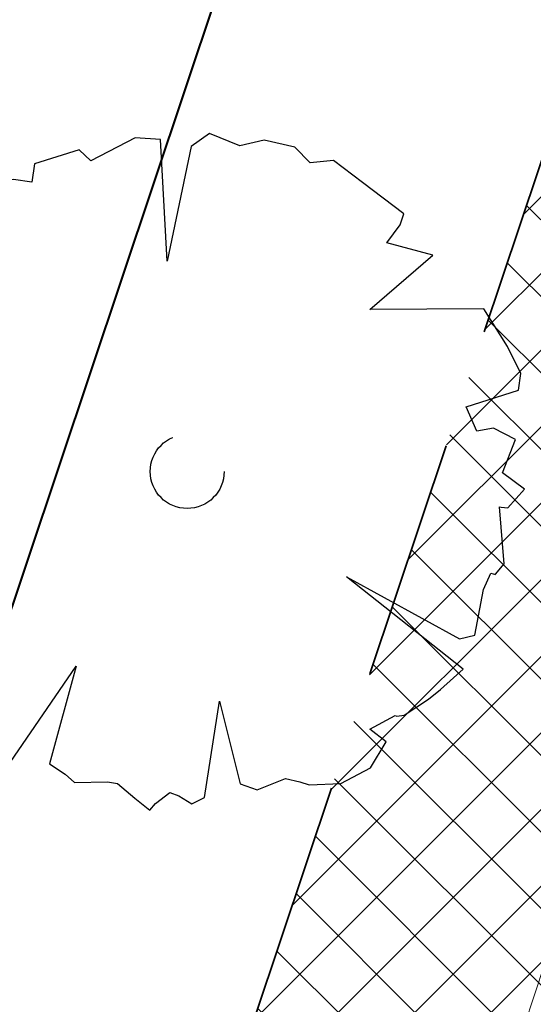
# Model space of a CAD drawing. Header units: metres. Extents: x 6599594 to 6600699, y 5687867 to 5691114.
# Tile 82 of 256: x 6599865.06 to 6599867.19, y 5688626.11 to 5688630.2. Entities that reach past the tile are written whole.
import ezdxf

# ---------------------------------------------------------------- set-up
doc = ezdxf.new("R2010")
doc.units = ezdxf.units.M
doc.header["$MEASUREMENT"] = 0
for name, pattern in [('1', [0]), ('3_EGBZ', [1.5, 1, -0.5]), ('BTO', [0]), ('BUG', [1.5, 1, -0.5])]:
    doc.linetypes.add(name, pattern=pattern)
for name, color, linetype, lineweight in [('_dren', 30, '3_EGBZ', 40), ('_kolor chodnik', 50, '1', 5), ('_kolor jezdnia', 4, '1', 0), ('_kolor zjazdy kostka', 7, '1', 5), ('_kolor ścieżka @ 1', 10, '1', 0), ('_nasadzenia', 72, 'BUG', 30), ('_obrzeze', 10, 'BUG', 35), ('_podział mój', 201, 'BTO', 40), ('OT_Komunikacja', 7, 'CONTINUOUS', 0)]:
    doc.layers.add(name, color=color, linetype=linetype, lineweight=lineweight)
doc.layers.add('RS-drzewa projektowane', color=7, linetype='CONTINUOUS')
pattern_1 = [(45, (0, 0), (-0.1414213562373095, 0.1414213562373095), []), (135, (0, 0), (-0.1414213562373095, -0.1414213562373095), [])]

# ---------------------------------------------------------------- blocks, each defined once
blk = doc.blocks.new('d2')
at = {"layer": '_nasadzenia'}
for p, q in [((-293019.6650315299, 28216.48516633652), (-293019.9423898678, 28216.34093857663)), ((-293019.5058528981, 28216.47423294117), (-293019.6650315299, 28216.48516633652)), ((-293019.2000540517, 28216.51097357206), (-293019.3144192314, 28216.43055231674)), ((-293019.0088658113, 28216.43478685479), (-293019.2000540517, 28216.51097357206)), ((-293019.4652712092, 28215.71171003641), (-293019.5058528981, 28216.47423294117)), ((-293019.3144192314, 28216.43055231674), (-293019.4652712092, 28215.71171003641)), ((-293018.855843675, 28216.46941021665), (-293019.0088658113, 28216.43478685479)), ((-293018.6644100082, 28216.42572959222), (-293018.855843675, 28216.46941021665)), ((-293018.5676449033, 28216.32748790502), (-293018.6644100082, 28216.42572959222)), ((-293020.0166255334, 28216.40975598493), (-293020.2968166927, 28216.3208126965)), ((-293019.9423898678, 28216.34093857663), (-293020.0166255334, 28216.40975598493)), ((-293020.2968166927, 28216.3208126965), (-293020.3139259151, 28216.20716193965)), ((-293018.4212701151, 28216.34265583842), (-293018.5676449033, 28216.32748790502)), ((-293018.2402983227, 28216.20477988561), (-293018.4212701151, 28216.34265583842)), ((-293020.4275548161, 28216.22425896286), (-293020.8178057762, 28216.19464650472)), ((-293020.8178057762, 28216.19464650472), (-293020.7468937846, 28216.1161013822)), ((-293020.3139259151, 28216.20716193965), (-293020.4275548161, 28216.22425896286)), ((-293017.9817671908, 28216.00781423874), (-293018.2402983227, 28216.20477988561)), ((-293020.7468937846, 28216.1161013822), (-293020.6306410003, 28215.83548282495)), ((-293018.0050329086, 28215.93972023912), (-293017.9817671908, 28216.00781423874)), ((-293020.9398000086, 28215.96474544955), (-293021.0288029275, 28215.79961544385)), ((-293020.6306410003, 28215.83548282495), (-293020.9398000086, 28215.96474544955)), ((-293018.0871430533, 28215.82655175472), (-293018.0050329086, 28215.93972023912)), ((-293021.0288029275, 28215.79961544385), (-293021.0134116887, 28215.68572355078)), ((-293017.7984534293, 28215.74964162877), (-293018.0871430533, 28215.82655175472)), ((-293018.1938077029, 28215.40966504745), (-293017.7984534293, 28215.74964162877)), ((-293021.0134116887, 28215.68572355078), (-293021.1669246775, 28215.58608800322)), ((-293021.1669246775, 28215.58608800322), (-293021.2618386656, 28215.49902084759)), ((-293021.2618386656, 28215.49902084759), (-293021.2464474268, 28215.38512895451)), ((-293021.2464474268, 28215.38512895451), (-293021.2697131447, 28215.3170349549)), ((-293017.4792267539, 28215.41244162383), (-293018.1938077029, 28215.40966504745)), ((-293017.3314917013, 28215.17728852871), (-293017.4792267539, 28215.41244162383)), ((-293021.2697131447, 28215.3170349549), (-293021.3484996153, 28215.21359418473)), ((-293021.3484996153, 28215.21359418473), (-293021.2814021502, 28215.06030916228)), ((-293017.2482667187, 28215.00762989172), (-293017.3314917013, 28215.17728852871)), ((-293021.2814021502, 28215.06030916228), (-293021.3571103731, 28214.93409001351)), ((-293017.262052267, 28214.90370684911), (-293017.2482667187, 28215.00762989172)), ((-293021.3571103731, 28214.93409001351), (-293021.3483664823, 28214.80074269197)), ((-293017.5911168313, 28214.7988722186), (-293017.262052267, 28214.90370684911)), ((-293021.3483664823, 28214.80074269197), (-293021.2672380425, 28214.78388680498)), ((-293021.2672380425, 28214.78388680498), (-293021.1113830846, 28214.76322569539)), ((-293021.1113830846, 28214.76322569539), (-293021.0798643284, 28214.63296018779)), ((-293017.5240193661, 28214.64558719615), (-293017.5911168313, 28214.7988722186)), ((-293021.3882505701, 28214.6840101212), (-293021.4281346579, 28214.56727755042)), ((-293021.3017019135, 28214.52407919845), (-293021.3882505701, 28214.6840101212)), ((-293021.0798643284, 28214.63296018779), (-293021.1031300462, 28214.56486618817)), ((-293017.4198706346, 28214.66431921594), (-293017.5240193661, 28214.64558719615)), ((-293017.2806340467, 28214.59501953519), (-293017.4198706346, 28214.66431921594)), ((-293021.4281346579, 28214.56727755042), (-293021.4971955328, 28214.46051383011)), ((-293021.1031300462, 28214.56486618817), (-293020.9515804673, 28214.40445299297)), ((-293017.3634804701, 28214.38433277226), (-293017.2806340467, 28214.59501953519)), ((-293021.1524943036, 28214.4839626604), (-293021.3017019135, 28214.52407919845)), ((-293021.4971955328, 28214.46051383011), (-293021.4787260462, 28214.32384355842)), ((-293021.0943861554, 28214.43151886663), (-293021.1524943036, 28214.4839626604)), ((-293021.0592982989, 28214.34348716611), (-293021.0943861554, 28214.43151886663)), ((-293020.9515804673, 28214.40445299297), (-293021.0592982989, 28214.34348716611)), ((-293017.2244893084, 28214.28252699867), (-293017.3634804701, 28214.38433277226)), ((-293021.4787260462, 28214.32384355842), (-293021.4543454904, 28214.10911043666)), ((-293017.3293743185, 28214.16627670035), (-293017.2244893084, 28214.28252699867)), ((-293017.3515251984, 28213.81535557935), (-293017.3813259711, 28214.17316373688)), ((-293017.3813259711, 28214.17316373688), (-293017.3716003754, 28214.16984078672)), ((-293017.3716003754, 28214.16984078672), (-293017.3293743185, 28214.16627670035)), ((-293021.4543454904, 28214.10911043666), (-293021.4292286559, 28213.99189559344)), ((-293021.4292286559, 28213.99189559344), (-293021.3319726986, 28213.95866609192)), ((-293021.3319726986, 28213.95866609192), (-293021.2477660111, 28213.91903182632)), ((-293021.2477660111, 28213.91903182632), (-293021.3068558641, 28213.8414512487)), ((-293021.3068558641, 28213.8414512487), (-293021.3628674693, 28213.74109229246)), ((-293017.4071456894, 28213.74987151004), (-293017.3515251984, 28213.81535557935)), ((-293021.3628674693, 28213.74109229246), (-293021.3211322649, 28213.67251602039)), ((-293020.6827278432, 28213.72211137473), (-293021.1705643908, 28213.3820784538)), ((-293021.1593662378, 28213.57379206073), (-293020.6827278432, 28213.72211137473)), ((-293018.340181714, 28213.73353405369), (-293017.6313377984, 28213.34606689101)), ((-293017.6100354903, 28213.15411214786), (-293018.340181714, 28213.73353405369)), ((-293017.4827541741, 28213.65378966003), (-293017.4364681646, 28213.75747156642)), ((-293017.4364681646, 28213.75747156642), (-293017.4072913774, 28213.74750271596)), ((-293021.3211322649, 28213.67251602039), (-293021.1593662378, 28213.57379206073)), ((-293017.5369146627, 28213.36812186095), (-293017.4827541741, 28213.65378966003)), ((-293021.1705643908, 28213.3820784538), (-293021.14520213, 28213.29736970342)), ((-293017.6313377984, 28213.34606689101), (-293017.5369146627, 28213.36812186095)), ((-293021.14520213, 28213.29736970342), (-293021.061486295, 28213.19272325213)), ((-293021.061486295, 28213.19272325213), (-293021.0199965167, 28213.09164088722)), ((-293020.4486406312, 28212.57052589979), (-293020.0360262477, 28213.17468230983)), ((-293020.0360262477, 28213.17468230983), (-293020.2016862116, 28212.5621920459)), ((-293017.7507446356, 28213.02837527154), (-293017.6100354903, 28213.15411214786)), ((-293021.0199965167, 28213.09164088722), (-293021.0105163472, 28213.05581184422)), ((-293021.0105163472, 28213.05581184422), (-293020.906613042, 28213.04203777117)), ((-293020.906613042, 28213.04203777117), (-293020.8098479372, 28212.94379608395)), ((-293017.8259620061, 28212.96716830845), (-293017.7507446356, 28213.02837527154)), ((-293017.9794749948, 28212.86753276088), (-293017.8259620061, 28212.96716830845)), ((-293020.8098479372, 28212.94379608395), (-293020.8269571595, 28212.83014532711)), ((-293019.2314686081, 28212.35019368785), (-293019.1358041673, 28212.95519975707)), ((-293019.1358041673, 28212.95519975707), (-293019.0065527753, 28212.43629629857)), ((-293018.1946652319, 28212.7781072), (-293018.0347503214, 28212.86469208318)), ((-293018.0347503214, 28212.86469208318), (-293018.0250247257, 28212.86136913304)), ((-293018.0250247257, 28212.86136913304), (-293017.9794749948, 28212.86753276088)), ((-293020.8269571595, 28212.83014532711), (-293020.7916238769, 28212.77461971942)), ((-293020.7916238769, 28212.77461971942), (-293020.6165631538, 28212.71480661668)), ((-293018.0912527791, 28212.69932094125), (-293018.1946652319, 28212.7781072)), ((-293020.6165631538, 28212.71480661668), (-293020.4929632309, 28212.72689273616)), ((-293020.4929632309, 28212.72689273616), (-293020.4583662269, 28212.57384884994)), ((-293018.1899812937, 28212.53751388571), (-293018.0912527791, 28212.69932094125)), ((-293020.4583662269, 28212.57384884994), (-293020.4486406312, 28212.57052589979)), ((-293020.2016862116, 28212.5621920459), (-293020.1046756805, 28212.49645645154)), ((-293018.3759947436, 28212.43811947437), (-293018.1899812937, 28212.53751388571)), ((-293020.1046756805, 28212.49645645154), (-293020.0465675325, 28212.44401265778)), ((-293018.8995712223, 28212.3997438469), (-293018.7235287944, 28212.46995511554)), ((-293018.7235287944, 28212.46995511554), (-293018.6326747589, 28212.4497762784)), ((-293020.0465675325, 28212.44401265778), (-293019.8385154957, 28212.44897060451)), ((-293019.8385154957, 28212.44897060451), (-293019.7768382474, 28212.43876061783)), ((-293019.7768382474, 28212.43876061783), (-293019.6670238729, 28212.34692369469)), ((-293019.0065527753, 28212.43629629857), (-293018.8995712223, 28212.3997438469)), ((-293018.6326747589, 28212.4497762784), (-293018.5743211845, 28212.42983857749)), ((-293018.5743211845, 28212.42983857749), (-293018.3759947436, 28212.43811947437)), ((-293019.6670238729, 28212.34692369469), (-293019.5733370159, 28212.2714603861)), ((-293019.5372674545, 28212.31345305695), (-293019.4490008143, 28212.38106478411)), ((-293019.4490008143, 28212.38106478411), (-293019.3906472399, 28212.3611270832)), ((-293019.3906472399, 28212.3611270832), (-293019.3097642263, 28212.31176510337)), ((-293019.3097642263, 28212.31176510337), (-293019.2314686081, 28212.35019368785)), ((-293019.5733370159, 28212.2714603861), (-293019.5372674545, 28212.31345305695))]:
    blk.add_line(p, q, dxfattribs=at)
blk.add_circle((-293019.3393299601, 28214.3936584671), 0.2317757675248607, dxfattribs=at)
blk = doc.blocks.new('hhh')
at = {"layer": '_podział mój'}
blk.add_line((6600012.715234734, 5689068.962127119), (6599853.466151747, 5688593.232024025), dxfattribs=at)

msp = doc.modelspace()

# ---------------------------------------------------------------- hatches: boundary and pattern name
at = {"layer": '_kolor chodnik'}
h = msp.add_hatch(dxfattribs=at)
h.set_pattern_fill('ANSI37', color=256, scale=1.6)
h.set_pattern_definition(pattern_1)
h.paths.add_polyline_path([(6599849.938171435, 5688542.085872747), (6599852.232147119, 5688548.938742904), (6599853.573135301, 5688548.489851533), (6599853.827082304, 5688549.248475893), (6599851.793849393, 5688549.929093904), (6599849.895278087, 5688548.982823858), (6599847.823506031, 5688542.793750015)])
edge = h.paths.add_edge_path()
edge.add_line((6600018.106075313, 5689087.454911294), (6600022.42781917, 5689091.229234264))
edge.add_line((6600022.42781917, 5689091.229234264), (6600020.233254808, 5689093.742094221))
edge.add_line((6600020.233254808, 5689093.742094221), (6600017.159471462, 5689091.057656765))
edge.add_arc((6600023.275194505, 5689085.385140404), 8.34143334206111, 137.1531558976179, 148.8016577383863)
edge.add_line((6600016.140105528, 5689089.706021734), (6600018.106075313, 5689087.454911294))
h.paths.add_polyline_path([(6600038.501784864, 5689187.59229436), (6600037.906968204, 5689187.700586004), (6600037.638296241, 5689186.224843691), (6600038.240083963, 5689186.115282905)])
h.paths.add_polyline_path([(6600069.098302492, 5689360.276020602), (6600068.321239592, 5689360.413462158), (6600068.064048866, 5689358.936495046), (6600068.836639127, 5689358.799546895)])
h.paths.add_polyline_path([(6600082.393785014, 5689362.950258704), (6600082.941124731, 5689366.103121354), (6600081.481377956, 5689366.361351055), (6600080.923159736, 5689363.210828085)])
h.paths.add_polyline_path([(6600074.022236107, 5689388.065861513), (6600072.983907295, 5689388.249860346), (6600072.723374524, 5689386.772538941), (6600073.760538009, 5689386.588865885)])
h.paths.add_polyline_path([(6600105.602402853, 5689486.45426531), (6600106.738797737, 5689489.760539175), (6600105.28818975, 5689490.281952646), (6600104.132785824, 5689486.965912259)])
h.paths.add_polyline_path([(6600132.519778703, 5689678.737346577), (6600131.636986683, 5689678.922259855), (6600131.330470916, 5689677.453953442), (6600132.212256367, 5689677.269208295)])
h.paths.add_polyline_path([(6600156.649397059, 5689798.7449027), (6600156.48800471, 5689797.95886096), (6600157.450195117, 5689797.757316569), (6600157.615023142, 5689798.542205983)])
h.paths.add_polyline_path([(6600189.055358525, 5689948.643107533), (6600187.902868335, 5689948.884512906), (6600187.600024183, 5689947.417400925), (6600188.748131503, 5689947.176379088)])
edge = h.paths.add_edge_path()
edge.add_line((6600204.459383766, 5690032.969035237), (6600204.153258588, 5690031.227801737))
edge.add_arc((6600202.328347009, 5690027.299936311), 4.331100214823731, 41.853001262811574, 65.08011546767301, ccw=False)
edge.add_arc((6600032.903931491, 5690051.979071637), 174.020003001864, 352.8070218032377, 353.495463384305)
edge.add_arc((6600202.372679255, 5690027.343587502), 5.999999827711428, 55.12102442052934, 69.64815978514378)
edge = h.paths.add_edge_path()
edge.add_line((6600205.046027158, 5690040.265402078), (6600204.972740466, 5690038.483452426))
edge.add_arc((6600203.986269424, 5690044.401803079), 5.999999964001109, 279.4630688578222, 294.9140560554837)
edge.add_line((6600206.513819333, 5690038.960158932), (6600206.607027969, 5690041.030672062))
edge.add_arc((6600203.986269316, 5690044.401803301), 4.270000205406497, 284.3702444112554, 307.86193139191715, ccw=False)
edge = h.paths.add_edge_path()
edge.add_arc((6600203.547470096, 5690044.558759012), 6.446878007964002, 324.43500910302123, 356.20133685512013, ccw=False)
edge.add_arc((6600203.986269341, 5690044.401803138), 6.000000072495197, 323.2169970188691, 357.4193489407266)
h.paths.add_polyline_path([(6600208.910055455, 5690121.713696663), (6600208.146285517, 5690121.748120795), (6600207.125602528, 5690121.794124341), (6600209.971605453, 5690121.665851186)])
edge = h.paths.add_edge_path()
edge.add_line((6600238.769818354, 5690481.648294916), (6600240.338176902, 5690490.87374652))
edge.add_line((6600240.338176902, 5690490.87374652), (6600241.251295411, 5690510.829461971))
edge.add_line((6600241.251295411, 5690510.829461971), (6600239.524022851, 5690510.928942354))
edge.add_line((6600239.524022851, 5690510.928942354), (6600238.633343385, 5690491.167757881))
edge.add_line((6600238.633343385, 5690491.167757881), (6600234.579716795, 5690467.661262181))
edge.add_line((6600234.579716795, 5690467.661262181), (6600234.449796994, 5690464.966873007))
edge.add_arc((6600242.443669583, 5690464.607462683), 8.001948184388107, 177.4256737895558, 268.2543056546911)
edge.add_line((6600242.199903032, 5690456.609228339), (6600242.216657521, 5690457.359274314))
edge.add_line((6600242.216657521, 5690457.359274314), (6600242.305257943, 5690458.836738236))
edge.add_arc((6600242.444504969, 5690464.607952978), 5.772894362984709, 177.0298084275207, 268.6178439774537, ccw=False)
edge.add_line((6600236.679365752, 5690464.907083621), (6600236.951876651, 5690470.95443634))
edge.add_line((6600236.951876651, 5690470.95443634), (6600238.15078669, 5690478.210832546))
edge.add_line((6600238.15078669, 5690478.210832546), (6600238.769818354, 5690481.648294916))
h.paths.add_polyline_path([(6600238.769818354, 5690481.648294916), (6600238.15078669, 5690478.210832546), (6600239.670056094, 5690477.930590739), (6600240.266710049, 5690481.376366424)])
edge = h.paths.add_edge_path()
edge.add_line((6600223.366500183, 5690460.339976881), (6600223.278629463, 5690457.997544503))
edge.add_arc((6600220.967166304, 5690465.656339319), 7.999999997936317, 286.7940807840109, 300.2738222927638)
edge.add_line((6600225.000231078, 5690458.747331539), (6600225.240084, 5690461.623695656))
edge.add_arc((6600221.105749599, 5690465.648640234), 5.76999998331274, 293.06724424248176, 315.7681070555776, ccw=False)
edge = h.paths.add_edge_path()
edge.add_arc((6600220.025145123, 5690444.676291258), 5.770000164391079, 37.996647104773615, 59.94382588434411, ccw=False)
edge.add_line((6600224.572175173, 5690448.22839199), (6600224.817793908, 5690451.081798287))
edge.add_arc((6600220.025145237, 5690444.676291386), 7.999999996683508, 53.19588653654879, 68.15166733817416)
edge.add_line((6600223.00235276, 5690452.101669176), (6600222.91504296, 5690449.670427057))
edge = h.paths.add_edge_path()
edge.add_arc((6600221.105749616, 5690465.648640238), 7.999999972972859, 328.0222308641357, 357.0132597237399)
edge.add_line((6600229.094882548, 5690465.23180147), (6600229.218816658, 5690467.593604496))
edge.add_line((6600229.218816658, 5690467.593604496), (6600228.218919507, 5690467.645774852))
edge.add_line((6600228.218919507, 5690467.645774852), (6600227.891778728, 5690461.411918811))
h.paths.add_polyline_path([(6600200.980142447, 5690012.236744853), (6600202.317278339, 5690011.956662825), (6600202.522293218, 5690012.935421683), (6600201.182321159, 5690013.216097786)])
h.paths.add_polyline_path([(6600196.457878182, 5689983.98337835), (6600195.202332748, 5689984.246370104), (6600194.899091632, 5689982.777335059), (6600196.150355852, 5689982.515240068)])
edge = h.paths.add_edge_path()
edge.add_line((6600112.305909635, 5689517.991018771), (6600112.691041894, 5689519.807934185))
edge.add_line((6600112.691041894, 5689519.807934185), (6600113.245521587, 5689522.423769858))
edge.add_line((6600113.245521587, 5689522.423769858), (6600111.553124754, 5689522.782507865))
edge.add_line((6600111.553124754, 5689522.782507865), (6600107.405864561, 5689503.21722655))
edge.add_line((6600107.405864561, 5689503.21722655), (6600099.494506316, 5689480.361667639))
edge.add_line((6600099.494506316, 5689480.361667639), (6600099.182814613, 5689478.891218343))
edge.add_arc((6600107.008997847, 5689477.232359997), 8.000059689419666, 168.0325629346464, 257.7529108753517)
edge.add_line((6600105.311960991, 5689469.414366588), (6600105.784990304, 5689471.593619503))
edge.add_arc((6600107.008927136, 5689477.232314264), 5.769999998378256, 168.0321375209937, 257.7533362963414, ccw=False)
edge.add_line((6600101.364343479, 5689478.42879883), (6600101.647245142, 5689479.76342708))
edge.add_line((6600101.647245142, 5689479.76342708), (6600104.132785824, 5689486.965912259))
edge.add_line((6600104.132785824, 5689486.965912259), (6600105.28818975, 5689490.281952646))
edge.add_line((6600105.28818975, 5689490.281952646), (6600108.240043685, 5689498.809726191))
edge.add_line((6600108.240043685, 5689498.809726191), (6600112.305909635, 5689517.991018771))
h.paths.add_polyline_path([(6600136.009573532, 5689645.499114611), (6600138.333647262, 5689645.012304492), (6600138.661671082, 5689646.578318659), (6600134.869459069, 5689647.372651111)])
at = {"layer": '_kolor jezdnia'}
h = msp.add_hatch(dxfattribs=at)
h.set_pattern_fill('ANSI37', color=4, scale=3.5)
h.set_pattern_definition([(45, (0, 0), (-0.3093592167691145, 0.3093592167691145), []), (135, (0, 0), (-0.3093592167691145, -0.3093592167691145), [])])
edge = h.paths.add_edge_path()
edge.add_line((6599833.066047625, 5688539.933393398), (6599850.649511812, 5688527.983462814))
edge.add_arc((6599857.337592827, 5688536.653968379), 10.95025544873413, 169.5012687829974, 232.3548431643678, ccw=False)
edge.add_arc((6599858.085851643, 5688536.618142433), 11.69295282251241, 162.2507788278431, 169.9967502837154, ccw=False)
edge.add_line((6599846.949484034, 5688540.182754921), (6599847.823506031, 5688542.793750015))
edge.add_line((6599847.823506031, 5688542.793750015), (6599849.895278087, 5688548.982823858))
edge.add_line((6599849.895278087, 5688548.982823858), (6599852.434748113, 5688556.56906746))
edge.add_line((6599852.434748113, 5688556.56906746), (6599928.48625871, 5688783.760284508))
edge.add_line((6599928.48625871, 5688783.760284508), (6599931.025728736, 5688791.34652811))
edge.add_line((6599931.025728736, 5688791.34652811), (6599996.657773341, 5688987.411326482))
edge.add_line((6599996.657773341, 5688987.411326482), (6599999.197243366, 5688994.997570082))
edge.add_line((6599999.197243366, 5688994.997570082), (6600021.930100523, 5689062.908193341))
edge.add_line((6600021.930100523, 5689062.908193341), (6600017.620224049, 5689067.371531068))
edge.add_line((6600017.620224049, 5689067.371531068), (6600016.714558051, 5689064.654078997))
edge.add_line((6600016.714558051, 5689064.654078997), (6600012.423620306, 5689051.835617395))
edge.add_line((6600012.423620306, 5689051.835617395), (6600009.884150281, 5689044.249373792))
edge.add_line((6600009.884150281, 5689044.249373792), (6599977.53516164, 5688947.612159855))
edge.add_line((6599977.53516164, 5688947.612159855), (6599974.995691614, 5688940.025916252))
edge.add_line((6599974.995691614, 5688940.025916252), (6599942.096912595, 5688841.746295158))
edge.add_line((6599942.096912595, 5688841.746295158), (6599939.557442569, 5688834.160051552))
edge.add_line((6599939.557442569, 5688834.160051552), (6599882.679288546, 5688664.246042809))
edge.add_line((6599882.679288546, 5688664.246042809), (6599880.139818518, 5688656.659799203))
edge.add_line((6599880.139818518, 5688656.659799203), (6599852.46454386, 5688573.984527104))
edge.add_line((6599852.46454386, 5688573.984527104), (6599842.470137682, 5688544.127903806))
edge.add_arc((6599835.706422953, 5688546.652910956), 7.219660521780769, 248.5480913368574, 339.52856074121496, ccw=False)
h.paths.add_polyline_path([(6600044.653202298, 5689172.271628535), (6600046.276244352, 5689181.431901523), (6600047.759199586, 5689189.801539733), (6600051.0603021, 5689208.432603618), (6600052.368792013, 5689215.817578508), (6600054.808584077, 5689229.587499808), (6600056.11707399, 5689236.972474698), (6600057.346666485, 5689243.912161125), (6600058.655146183, 5689251.297078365), (6600058.831439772, 5689252.292060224), (6600060.098987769, 5689259.445963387), (6600060.139929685, 5689259.677035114), (6600061.407468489, 5689266.830886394), (6600072.329030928, 5689328.470998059), (6600073.637511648, 5689335.855921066), (6600077.337304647, 5689356.73715072), (6600078.820259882, 5689365.106788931), (6600081.142794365, 5689378.214921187), (6600082.538516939, 5689386.092227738), (6600095.187867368, 5689457.483787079), (6600091.082877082, 5689465.8405575), (6600089.043088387, 5689454.328211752), (6600087.870641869, 5689447.711051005), (6600087.560133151, 5689445.958573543), (6600086.562151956, 5689440.326076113), (6600082.433200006, 5689417.022719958), (6600080.95024477, 5689408.65308175), (6600077.202698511, 5689387.502337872), (6600075.719743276, 5689379.132699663), (6600073.469199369, 5689366.430874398), (6600071.986244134, 5689358.061236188), (6600069.98686466, 5689346.776955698), (6600068.591142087, 5689338.899649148), (6600065.559290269, 5689321.78820693), (6600064.163567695, 5689313.910900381), (6600059.719426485, 5689288.828650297), (6600058.323703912, 5689280.951343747), (6600057.563846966, 5689276.662793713), (6600056.168124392, 5689268.785487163), (6600054.804920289, 5689261.091711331), (6600053.409197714, 5689253.21440478), (6600053.264817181, 5689252.399536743), (6600051.869094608, 5689244.522230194), (6600051.183555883, 5689240.653124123), (6600049.787833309, 5689232.775817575), (6600046.593849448, 5689214.749319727), (6600045.198126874, 5689206.872013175), (6600044.41754409, 5689202.466488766), (6600042.934588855, 5689194.096850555), (6600036.429952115, 5689157.38538759), (6600034.946996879, 5689149.01574938), (6600030.579776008, 5689124.367629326), (6600027.529365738, 5689107.151445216), (6600024.895072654, 5689094.014582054), (6600030.583685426, 5689094.264316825), (6600032.945013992, 5689106.191885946), (6600043.170247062, 5689163.901990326)])
edge = h.paths.add_edge_path()
edge.add_line((6600111.106812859, 5689535.144351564), (6600111.256844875, 5689535.85214863))
edge.add_line((6600111.256844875, 5689535.85214863), (6600112.915748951, 5689543.678261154))
edge.add_line((6600112.915748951, 5689543.678261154), (6600117.304772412, 5689564.384094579))
edge.add_line((6600117.304772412, 5689564.384094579), (6600119.067357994, 5689572.699339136))
edge.add_line((6600119.067357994, 5689572.699339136), (6600120.087667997, 5689577.512794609))
edge.add_line((6600120.087667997, 5689577.512794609), (6600121.642890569, 5689584.849775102))
edge.add_line((6600121.642890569, 5689584.849775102), (6600128.436769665, 5689616.900852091))
edge.add_line((6600128.436769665, 5689616.900852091), (6600129.991992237, 5689624.237832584))
edge.add_line((6600129.991992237, 5689624.237832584), (6600132.660554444, 5689636.827148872))
edge.add_line((6600132.660554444, 5689636.827148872), (6600133.208838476, 5689639.444704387))
edge.add_line((6600133.208838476, 5689639.444704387), (6600134.848957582, 5689647.274775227))
edge.add_line((6600134.848957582, 5689647.274775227), (6600138.97649476, 5689666.979995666))
edge.add_line((6600138.97649476, 5689666.979995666), (6600140.51410642, 5689674.320687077))
edge.add_line((6600140.51410642, 5689674.320687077), (6600145.209128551, 5689696.735129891))
edge.add_line((6600145.209128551, 5689696.735129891), (6600146.746740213, 5689704.075821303))
edge.add_line((6600146.746740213, 5689704.075821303), (6600151.462308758, 5689726.588354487))
edge.add_line((6600151.462308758, 5689726.588354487), (6600152.999920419, 5689733.929045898))
edge.add_line((6600152.999920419, 5689733.929045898), (6600155.244070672, 5689744.642813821))
edge.add_line((6600155.244070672, 5689744.642813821), (6600156.781682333, 5689751.983505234))
edge.add_line((6600156.781682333, 5689751.983505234), (6600161.635515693, 5689775.156126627))
edge.add_line((6600161.635515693, 5689775.156126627), (6600163.378142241, 5689783.475576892))
edge.add_line((6600163.378142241, 5689783.475576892), (6600163.850769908, 5689785.731942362))
edge.add_line((6600163.850769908, 5689785.731942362), (6600167.028500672, 5689800.902704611))
edge.add_line((6600167.028500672, 5689800.902704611), (6600179.49088801, 5689860.399222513))
edge.add_line((6600179.49088801, 5689860.399222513), (6600181.233514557, 5689868.718672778))
edge.add_line((6600181.233514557, 5689868.718672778), (6600181.84713393, 5689871.648144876))
edge.add_line((6600181.84713393, 5689871.648144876), (6600183.384745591, 5689878.988836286))
edge.add_line((6600183.384745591, 5689878.988836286), (6600184.935818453, 5689886.393792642))
edge.add_line((6600184.935818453, 5689886.393792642), (6600186.575937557, 5689894.223863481))
edge.add_line((6600186.575937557, 5689894.223863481), (6600194.05133812, 5689929.912074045))
edge.add_line((6600194.05133812, 5689929.912074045), (6600195.691457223, 5689937.742144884))
edge.add_line((6600195.691457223, 5689937.742144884), (6600202.915799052, 5689972.231779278))
edge.add_line((6600202.915799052, 5689972.231779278), (6600204.555918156, 5689980.061850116))
edge.add_line((6600204.555918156, 5689980.061850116), (6600206.062781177, 5689987.255744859))
edge.add_line((6600206.062781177, 5689987.255744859), (6600207.702900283, 5689995.085815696))
edge.add_line((6600207.702900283, 5689995.085815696), (6600210.232559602, 5690007.162628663))
edge.add_line((6600210.232559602, 5690007.162628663), (6600211.694938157, 5690014.144150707))
edge.add_arc((6600028.177652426, 5690052.584442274), 187.5000004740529, 348.1696294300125, 357.4195276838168)
edge.add_line((6600215.487522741, 5690044.142720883), (6600208.310270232, 5690026.480446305))
edge.add_arc((6600032.903933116, 5690051.97907145), 177.2500013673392, 348.1696294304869, 351.7289130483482, ccw=False)
edge.add_line((6600206.38894146, 5690015.640182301), (6600205.966941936, 5690013.625519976))
edge.add_line((6600205.966941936, 5690013.625519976), (6600204.326822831, 5690005.795449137))
edge.add_line((6600204.326822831, 5690005.795449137), (6600197.076961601, 5689971.183982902))
edge.add_line((6600197.076961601, 5689971.183982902), (6600195.334335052, 5689962.864532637))
edge.add_line((6600195.334335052, 5689962.864532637), (6600193.44722506, 5689953.855305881))
edge.add_line((6600193.44722506, 5689953.855305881), (6600191.909227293, 5689946.512771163))
edge.add_line((6600191.909227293, 5689946.512771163), (6600185.496844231, 5689915.899498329))
edge.add_line((6600185.496844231, 5689915.899498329), (6600183.856521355, 5689908.068454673))
edge.add_line((6600183.856521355, 5689908.068454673), (6600182.066605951, 5689899.523243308))
edge.add_line((6600182.066605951, 5689899.523243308), (6600180.32407057, 5689891.204228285))
edge.add_line((6600180.32407057, 5689891.204228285), (6600174.320344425, 5689862.541919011))
edge.add_line((6600174.320344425, 5689862.541919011), (6600172.577809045, 5689854.222903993))
edge.add_line((6600172.577809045, 5689854.222903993), (6600163.663810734, 5689811.666703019))
edge.add_line((6600163.663810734, 5689811.666703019), (6600162.023782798, 5689803.837067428))
edge.add_line((6600162.023782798, 5689803.837067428), (6600160.924220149, 5689798.587659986))
edge.add_line((6600160.924220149, 5689798.587659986), (6600159.279208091, 5689790.734229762))
edge.add_line((6600159.279208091, 5689790.734229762), (6600157.107250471, 5689780.365115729))
edge.add_line((6600157.107250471, 5689780.365115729), (6600155.462238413, 5689772.511685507))
edge.add_line((6600155.462238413, 5689772.511685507), (6600153.380318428, 5689762.572418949))
edge.add_line((6600153.380318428, 5689762.572418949), (6600151.735124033, 5689754.718118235))
edge.add_line((6600151.735124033, 5689754.718118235), (6600148.586504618, 5689739.686336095))
edge.add_line((6600148.586504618, 5689739.686336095), (6600146.885007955, 5689731.563243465))
edge.add_line((6600146.885007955, 5689731.563243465), (6600141.75088822, 5689707.052510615))
edge.add_line((6600141.75088822, 5689707.052510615), (6600140.110896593, 5689699.223048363))
edge.add_line((6600140.110896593, 5689699.223048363), (6600133.483561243, 5689667.583574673))
edge.add_line((6600133.483561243, 5689667.583574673), (6600131.860394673, 5689659.834436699))
edge.add_line((6600131.860394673, 5689659.834436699), (6600131.740984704, 5689659.26436315))
edge.add_line((6600131.740984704, 5689659.26436315), (6600130.117814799, 5689651.515209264))
edge.add_line((6600130.117814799, 5689651.515209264), (6600127.27873359, 5689637.961189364))
edge.add_line((6600127.27873359, 5689637.961189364), (6600126.924568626, 5689636.290366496))
edge.add_line((6600126.924568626, 5689636.290366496), (6600125.166244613, 5689627.995226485))
edge.add_line((6600125.166244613, 5689627.995226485), (6600118.009503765, 5689594.232298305))
edge.add_line((6600118.009503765, 5689594.232298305), (6600116.25117975, 5689585.937158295))
edge.add_line((6600116.25117975, 5689585.937158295), (6600113.665314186, 5689573.737975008))
edge.add_line((6600113.665314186, 5689573.737975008), (6600111.898534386, 5689565.402943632))
edge.add_line((6600111.898534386, 5689565.402943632), (6600104.889982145, 5689532.339115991))
edge.add_line((6600104.889982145, 5689532.339115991), (6600103.22663594, 5689524.492047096))
edge.add_line((6600103.22663594, 5689524.492047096), (6600096.623876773, 5689493.342605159))
edge.add_line((6600096.623876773, 5689493.342605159), (6600094.968986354, 5689485.535427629))
edge.add_line((6600094.968986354, 5689485.535427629), (6600094.300101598, 5689482.379870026))
edge.add_line((6600094.300101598, 5689482.379870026), (6600099.182814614, 5689478.891218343))
edge.add_line((6600099.182814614, 5689478.891218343), (6600099.494506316, 5689480.361667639))
edge.add_line((6600099.494506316, 5689480.361667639), (6600111.106812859, 5689535.144351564))
edge = h.paths.add_edge_path()
edge.add_arc((6600239.213891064, 5690851.400367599), 10.00000000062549, -2.8342403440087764, 76.13703556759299, ccw=False)
edge.add_line((6600249.201658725, 5690850.905901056), (6600249.082723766, 5690848.503524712))
edge.add_line((6600249.082723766, 5690848.503524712), (6600247.016487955, 5690806.767468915))
edge.add_line((6600247.016487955, 5690806.767468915), (6600246.092398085, 5690789.152178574))
edge.add_line((6600246.092398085, 5690789.152178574), (6600233.768116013, 5690572.015170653))
edge.add_line((6600233.768116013, 5690572.015170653), (6600228.959056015, 5690465.296202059))
edge.add_line((6600228.959056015, 5690465.296202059), (6600234.588724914, 5690465.017134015))
edge.add_line((6600234.588724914, 5690465.017134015), (6600239.262540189, 5690571.767576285))
edge.add_line((6600239.262540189, 5690571.767576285), (6600252.50503885, 5690806.400146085))
edge.add_line((6600252.50503885, 5690806.400146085), (6600254.569211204, 5690848.094521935))
edge.add_arc((6600262.559425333, 5690847.6989487), 7.999999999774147, 76.13703557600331, 177.1657596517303, ccw=False)
edge.add_line((6600264.476229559, 5690855.465921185), (6600241.609896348, 5690861.109083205))
edge = h.paths.add_edge_path()
edge.add_line((6600250.031475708, 5690451.625307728), (6600250.231741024, 5690455.772579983))
edge.add_line((6600250.231741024, 5690455.772579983), (6600246.257763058, 5690456.417303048))
edge.add_line((6600246.257763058, 5690456.417303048), (6600242.171761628, 5690456.61060902))
edge.add_arc((6600242.563100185, 5690464.586983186), 7.985968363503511, 176.9123644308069, 267.1911945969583, ccw=False)
edge.add_line((6600234.588724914, 5690465.017134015), (6600228.959056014, 5690465.296202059))
edge.add_arc((6600220.965133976, 5690465.657286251), 8.002072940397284, 267.8289300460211, 357.413716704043, ccw=False)
edge.add_line((6600220.661989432, 5690457.660957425), (6600212.406915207, 5690458.119572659))
edge.add_line((6600212.406915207, 5690458.119572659), (6600208.431872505, 5690457.817501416))
edge.add_line((6600208.431872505, 5690457.817501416), (6600208.233912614, 5690454.548331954))
edge.add_line((6600208.233912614, 5690454.548331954), (6600212.129565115, 5690453.127270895))
edge.add_line((6600212.129565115, 5690453.127270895), (6600218.640548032, 5690452.76554962))
edge.add_line((6600218.640548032, 5690452.76554962), (6600216.486747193, 5690452.885205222))
edge.add_line((6600216.486747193, 5690452.885205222), (6600220.468905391, 5690452.663974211))
edge.add_arc((6600220.025145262, 5690444.676291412), 7.99999997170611, -0.3386579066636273, 86.8201700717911, ccw=False)
edge.add_line((6600228.025005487, 5690444.629006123), (6600227.803602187, 5690439.649256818))
edge.add_line((6600227.803602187, 5690439.649256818), (6600226.885525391, 5690435.936828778))
edge.add_line((6600226.885525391, 5690435.936828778), (6600225.534849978, 5690405.967249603))
edge.add_line((6600225.534849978, 5690405.967249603), (6600226.115199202, 5690402.187514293))
edge.add_line((6600226.115199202, 5690402.187514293), (6600213.445139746, 5690121.008786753))
edge.add_line((6600213.445139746, 5690121.008786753), (6600213.352800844, 5690118.960058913))
edge.add_line((6600213.352800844, 5690118.960058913), (6600209.980184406, 5690044.131649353))
edge.add_arc((6600203.98626942, 5690044.401803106), 5.999999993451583, 257.4162346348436, 357.41934921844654, ccw=False)
edge.add_line((6600202.679069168, 5690038.545931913), (6600201.589735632, 5690033.666039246))
edge.add_line((6600201.589735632, 5690033.666039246), (6600203.67987942, 5690033.199458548))
edge.add_arc((6600202.372679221, 5690027.343587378), 5.999999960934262, -8.27108729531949, 77.41623506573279, ccw=False)
edge.add_line((6600208.310270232, 5690026.480446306), (6600215.487522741, 5690044.142720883))
edge.add_line((6600215.487522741, 5690044.142720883), (6600216.199687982, 5690059.9446614))
edge.add_line((6600216.199687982, 5690059.9446614), (6600216.537356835, 5690067.437056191))
edge.add_line((6600216.537356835, 5690067.437056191), (6600223.893528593, 5690230.66011469))
edge.add_line((6600223.893528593, 5690230.66011469), (6600224.231197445, 5690238.152509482))
edge.add_line((6600224.231197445, 5690238.152509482), (6600233.507835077, 5690443.987992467))
edge.add_arc((6600241.499722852, 5690443.627812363), 7.999999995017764, 87.29208981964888, 177.4195277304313, ccw=False)
edge.add_line((6600241.877677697, 5690451.618879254), (6600246.021541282, 5690451.422886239))
edge.add_line((6600246.021541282, 5690451.422886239), (6600246.427694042, 5690451.44338883))
edge.add_line((6600246.427694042, 5690451.44338883), (6600246.79397003, 5690451.461878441))
edge.add_line((6600246.79397003, 5690451.461878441), (6600250.031475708, 5690451.625307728))
edge = h.paths.add_edge_path()
edge.add_line((6600007.33756506, 5689086.20374581), (6600006.980466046, 5689080.740822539))
edge.add_line((6600006.980466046, 5689080.740822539), (6600007.229745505, 5689080.720859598))
edge.add_line((6600007.229745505, 5689080.720859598), (6600008.093335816, 5689080.601653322))
edge.add_line((6600008.093335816, 5689080.601653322), (6600008.702681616, 5689080.53831051))
edge.add_arc((6600008.140193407, 5689070.554142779), 9.999999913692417, -18.557800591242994, 86.77547804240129, ccw=False)
edge.add_line((6600017.620224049, 5689067.371531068), (6600021.930100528, 5689062.908193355))
edge.add_arc((6599734.83819726, 5689159.011261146), 302.7499967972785, 341.4922000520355, 343.8640860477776)
edge.add_arc((6600034.895369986, 5689072.315877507), 9.581213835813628, 98.63328270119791, 164.5273290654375, ccw=False)
edge.add_line((6600033.457137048, 5689081.788529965), (6600033.832640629, 5689081.798737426))
edge.add_line((6600033.832640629, 5689081.798737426), (6600034.422462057, 5689082.05700874))
edge.add_line((6600034.422462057, 5689082.05700874), (6600036.833623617, 5689082.139040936))
edge.add_line((6600036.833623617, 5689082.139040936), (6600036.730225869, 5689087.148851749))
edge.add_line((6600036.730225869, 5689087.148851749), (6600036.579860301, 5689087.134303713))
edge.add_arc((6600036.479565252, 5689093.136286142), 6.002820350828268, 169.1687651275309, 270.9573417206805, ccw=False)
edge.add_line((6600030.583685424, 5689094.264316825), (6600024.895072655, 5689094.014582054))
edge.add_arc((6600015.200558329, 5689096.162123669), 9.929528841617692, 271.0943432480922, 347.5094668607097, ccw=False)
edge.add_arc((6600014.909438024, 5689089.646776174), 3.446070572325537, 264.4236009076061, 278.0194998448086, ccw=False)
edge.add_line((6600014.574573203, 5689086.217014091), (6600014.299554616, 5689086.232508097))
edge.add_line((6600014.299554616, 5689086.232508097), (6600010.474232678, 5689086.448019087))
edge.add_line((6600010.474232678, 5689086.448019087), (6600007.33756506, 5689086.20374581))
edge = h.paths.add_edge_path()
edge.add_line((6600105.490725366, 5689463.953528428), (6600106.927559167, 5689464.047234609))
edge.add_line((6600106.927559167, 5689464.047234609), (6600107.835, 5689468.66))
edge.add_line((6600107.835, 5689468.66), (6600105.311960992, 5689469.414366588))
edge.add_arc((6600107.008997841, 5689477.232359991), 8.000059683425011, 168.0325628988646, 257.75291091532, ccw=False)
edge.add_line((6600099.182814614, 5689478.891218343), (6600094.300101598, 5689482.379870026))
edge.add_arc((6600586.245114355, 5689378.104238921), 502.8750369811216, 168.032376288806, 169.9522165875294)
edge.add_line((6600091.082877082, 5689465.8405575), (6600095.187867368, 5689457.483787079))
edge.add_arc((6600103.065173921, 5689456.088064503), 8.000000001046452, 77.7533362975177, 169.9524553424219, ccw=False)
edge.add_line((6600104.762140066, 5689463.906012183), (6600105.490725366, 5689463.953528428))
at = {"layer": '_kolor zjazdy kostka'}
h = msp.add_hatch(dxfattribs=at)
h.set_pattern_fill('ANSI37', color=256, scale=1.6)
h.set_pattern_definition(pattern_1)
h.paths.add_polyline_path([(6600244.137440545, 5690813.934732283), (6600242.369522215, 5690814.022127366), (6600242.097568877, 5690808.528921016), (6600243.865482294, 5690808.441426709)])
h.paths.add_polyline_path([(6600247.012128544, 5690806.679412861), (6600247.442736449, 5690815.377295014), (6600247.393289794, 5690814.378518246), (6600247.113277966, 5690808.722537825)])
h.paths.add_polyline_path([(6600242.297085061, 5690788.088808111), (6600240.958726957, 5690788.155683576), (6600240.648818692, 5690782.664569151), (6600241.987258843, 5690782.599147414)])
h.paths.add_polyline_path([(6600245.558275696, 5690780.919298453), (6600246.037231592, 5690789.405686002), (6600244.985820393, 5690788.453468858), (6600244.612601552, 5690781.981345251)])
h.paths.add_polyline_path([(6600241.348405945, 5690723.711515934), (6600242.272017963, 5690722.691689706), (6600242.749709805, 5690731.155680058), (6600241.698138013, 5690730.203317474), (6600241.472690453, 5690726.27550499)])
h.paths.add_polyline_path([(6600225.772794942, 5690394.589141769), (6600224.731429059, 5690393.637598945), (6600224.461246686, 5690387.644646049), (6600225.412923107, 5690386.603142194)])
h.paths.add_polyline_path([(6600223.012390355, 5690333.280720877), (6600223.372595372, 5690341.272607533), (6600222.32835346, 5690340.318436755), (6600222.058239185, 5690334.324941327)])
h.paths.add_polyline_path([(6600215.496388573, 5690166.390602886), (6600215.856593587, 5690174.382489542), (6600214.812834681, 5690173.428760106), (6600214.542018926, 5690167.435062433)])
h.paths.add_polyline_path([(6600212.446537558, 5690121.053392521), (6600213.399499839, 5690120.010473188), (6600213.788744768, 5690128.503024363), (6600212.745135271, 5690127.54943145)])
h.paths.add_polyline_path([(6600209.977420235, 5690121.665589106), (6600210.225142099, 5690127.162117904), (6600207.346107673, 5690127.291879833), (6600207.119593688, 5690121.794395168)])
h.paths.add_polyline_path([(6600207.950178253, 5690070.725854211), (6600204.880846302, 5690070.828947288), (6600204.643784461, 5690065.333808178), (6600207.702521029, 5690065.204598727)])
h.paths.add_polyline_path([(6600200.981479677, 5690012.236464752), (6600199.969248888, 5690007.339980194), (6600201.282587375, 5690007.064882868), (6600202.31726072, 5690011.956666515)])
h.paths.add_polyline_path([(6600193.613960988, 5689970.406358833), (6600192.398010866, 5689970.660657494), (6600191.286205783, 5689965.274578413), (6600192.486379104, 5689965.023185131)])
h.paths.add_polyline_path([(6600189.061271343, 5689948.671423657), (6600189.98413328, 5689953.050774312), (6600188.818902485, 5689953.32186217), (6600187.908781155, 5689948.91282903)])
h.paths.add_polyline_path([(6600180.976201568, 5689915.317449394), (6600179.952861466, 5689910.421322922), (6600181.008474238, 5689910.200199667), (6600182.033843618, 5689915.09540201)])
h.paths.add_polyline_path([(6600176.508279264, 5689893.538690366), (6600177.476023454, 5689893.335973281), (6600178.603605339, 5689898.719146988), (6600177.636002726, 5689898.922290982)])
h.paths.add_polyline_path([(6600179.28182965, 5689859.401159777), (6600180.522246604, 5689860.211927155), (6600181.057490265, 5689860.561775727), (6600183.598022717, 5689860.029600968), (6600184.726606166, 5689865.412570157), (6600182.186324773, 5689865.943033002), (6600181.604764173, 5689866.832779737), (6600181.024456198, 5689867.720610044)])
h.paths.add_polyline_path([(6600160.200810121, 5689810.862606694), (6600159.232772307, 5689811.065842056), (6600158.207991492, 5689806.171529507), (6600159.175735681, 5689805.968812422)])
h.paths.add_polyline_path([(6600156.49391753, 5689797.987177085), (6600155.463416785, 5689793.068691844), (6600156.431160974, 5689792.865974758), (6600157.461419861, 5689797.784520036)])
edge = h.paths.add_edge_path()
edge.add_arc((6600173.111981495, 5689800.679690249), 5.999999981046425, 204.673115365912, 239.5411154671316, ccw=False)
edge.add_arc((6600173.162096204, 5689800.685330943), 6.047914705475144, 168.3203586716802, 204.5234866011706, ccw=False)
edge.add_line((6600167.239404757, 5689801.9096668), (6600163.651667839, 5689784.781499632))
edge.add_arc((6600169.524220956, 5689783.551410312), 5.999999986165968, 139.2146049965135, 168.1696294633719, ccw=False)
edge.add_arc((6600169.524220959, 5689783.551410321), 5.999999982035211, 96.80962310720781, 139.2146050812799, ccw=False)
edge.add_line((6600168.812796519, 5689789.509083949), (6600170.070461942, 5689795.507731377))
h.paths.add_polyline_path([(6600163.526364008, 5689776.866746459), (6600166.051243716, 5689776.337874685), (6600167.179826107, 5689781.720838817), (6600164.653945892, 5689782.249920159), (6600163.941148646, 5689783.340449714), (6600163.493329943, 5689784.025580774), (6600161.750703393, 5689775.706130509), (6600162.438017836, 5689776.155376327)])
h.paths.add_polyline_path([(6600152.614191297, 5689774.643430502), (6600153.639138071, 5689779.536616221), (6600152.646757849, 5689779.744928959), (6600151.646447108, 5689774.846147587)])
h.paths.add_polyline_path([(6600150.121074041, 5689767.466820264), (6600148.177624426, 5689758.16795459), (6600149.115997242, 5689757.971390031), (6600151.066362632, 5689767.268392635)])
h.paths.add_polyline_path([(6600142.970741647, 5689739.332500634), (6600141.888449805, 5689734.142420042), (6600144.036614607, 5689733.695518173), (6600145.123068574, 5689738.882330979)])
h.paths.add_polyline_path([(6600136.256357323, 5689701.052153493), (6600137.154085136, 5689700.864096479), (6600138.287960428, 5689706.274871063), (6600137.386492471, 5689706.464182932)])
h.paths.add_polyline_path([(6600130.081494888, 5689667.099389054), (6600129.212847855, 5689667.281639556), (6600128.083282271, 5689661.898895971), (6600128.953953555, 5689661.716447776)])
h.paths.add_polyline_path([(6600128.397394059, 5689659.030340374), (6600127.554144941, 5689659.207226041), (6600126.49340855, 5689653.810049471), (6600127.269860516, 5689653.647397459)])
h.paths.add_polyline_path([(6600134.990411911, 5689640.633636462), (6600137.30714639, 5689640.148363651), (6600138.339560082, 5689645.040620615), (6600136.015486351, 5689645.500958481), (6600135.435178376, 5689646.388788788), (6600134.8548704, 5689647.276619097), (6600133.214751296, 5689639.446548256), (6600134.102581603, 5689640.026856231)])
h.paths.add_polyline_path([(6600122.164164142, 5689634.294831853), (6600121.024067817, 5689628.914244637), (6600122.015114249, 5689628.705875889), (6600123.155614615, 5689634.086346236)])
h.paths.add_polyline_path([(6600114.54207576, 5689593.450769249), (6600113.493359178, 5689593.398339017), (6600112.364315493, 5689588.045694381), (6600113.29076438, 5689587.54753241)])
h.paths.add_polyline_path([(6600110.194543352, 5689572.941097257), (6600109.20781945, 5689573.148880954), (6600108.067717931, 5689567.768269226), (6600109.05014319, 5689567.535215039)])
h.paths.add_polyline_path([(6600119.083213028, 5689565.540446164), (6600119.089125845, 5689565.542290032), (6600121.462438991, 5689565.065690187), (6600122.598093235, 5689570.447168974), (6600120.229622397, 5689570.949214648), (6600119.651446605, 5689571.8119627), (6600119.073270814, 5689572.727655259), (6600117.310757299, 5689564.412754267)])
h.paths.add_polyline_path([(6600101.698666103, 5689532.937884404), (6600100.730666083, 5689533.141679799), (6600099.694214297, 5689528.250234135), (6600100.669121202, 5689528.045267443)])
h.paths.add_polyline_path([(6600094.064021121, 5689496.827028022), (6600093.080194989, 5689497.033910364), (6600092.036590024, 5689492.143967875), (6600093.038865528, 5689491.933250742)])
h.paths.add_polyline_path([(6600083.709836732, 5689453.74980843), (6600082.738586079, 5689448.336231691), (6600084.647281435, 5689448.027407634), (6600085.606840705, 5689453.416583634)])
h.paths.add_polyline_path([(6600084.434394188, 5689446.82589514), (6600083.348896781, 5689447.018140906), (6600082.567374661, 5689442.58660872), (6600083.649300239, 5689442.394910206)])
h.paths.add_polyline_path([(6600078.04194071, 5689410.721110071), (6600078.996952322, 5689416.137564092), (6600078.054833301, 5689416.304853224), (6600077.111232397, 5689410.886043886)])
h.paths.add_polyline_path([(6600072.911565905, 5689386.768652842), (6600071.960466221, 5689381.312635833), (6600072.800073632, 5689381.16322159), (6600073.766450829, 5689386.590709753)])
h.paths.add_polyline_path([(6600082.887400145, 5689379.432062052), (6600085.278102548, 5689379.03494316), (6600086.160383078, 5689383.956496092), (6600083.759726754, 5689384.355378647), (6600083.152078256, 5689385.224725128), (6600082.544429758, 5689386.094071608), (6600081.148707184, 5689378.216765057), (6600082.018053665, 5689378.824413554)])
h.paths.add_polyline_path([(6600080.731401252, 5689363.247695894), (6600080.041469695, 5689363.369939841), (6600079.433821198, 5689364.239286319), (6600078.8261727, 5689365.1086328), (6600077.343217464, 5689356.73899459), (6600078.212563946, 5689357.346643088), (6600079.081910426, 5689357.954291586), (6600081.429189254, 5689357.564866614), (6600082.388748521, 5689362.980514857)])
h.paths.add_polyline_path([(6600069.104215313, 5689360.304336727), (6600070.063917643, 5689365.720487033), (6600069.2708267, 5689365.861009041), (6600068.327152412, 5689360.441778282)])
h.paths.add_polyline_path([(6600066.550616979, 5689345.891799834), (6600065.546169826, 5689346.069805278), (6600064.677796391, 5689341.145792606), (6600065.678290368, 5689340.968483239)])
h.paths.add_polyline_path([(6600061.138656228, 5689321.077501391), (6600060.270282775, 5689316.15348863), (6600061.250715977, 5689315.979734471), (6600062.127590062, 5689320.902245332)])
h.paths.add_polyline_path([(6600055.325252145, 5689288.11325564), (6600054.456878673, 5689283.189242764), (6600055.410852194, 5689283.020177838), (6600056.283178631, 5689287.917022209)])
h.paths.add_polyline_path([(6600048.045675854, 5689182.819289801), (6600050.371939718, 5689182.407116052), (6600051.31444535, 5689187.67761207), (6600048.980409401, 5689188.064690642), (6600048.372760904, 5689188.934037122), (6600047.765112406, 5689189.803383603), (6600046.306982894, 5689181.603992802), (6600046.972918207, 5689182.069462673)])
h.paths.add_polyline_path([(6600040.943690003, 5689201.374141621), (6600039.339175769, 5689201.66987967), (6600038.429882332, 5689196.244216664), (6600039.984130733, 5689195.958493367)])
h.paths.add_polyline_path([(6600032.993704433, 5689156.473759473), (6600032.278185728, 5689156.600537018), (6600031.299242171, 5689151.188930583), (6600032.034145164, 5689151.058111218)])
h.paths.add_polyline_path([(6600026.309179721, 5689123.603833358), (6600025.417362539, 5689118.683970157), (6600026.271201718, 5689118.532684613), (6600027.143528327, 5689123.456001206)])
h.paths.add_polyline_path([(6600013.302986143, 5689054.462576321), (6600015.842456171, 5689062.048819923), (6600014.576741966, 5689061.417973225), (6600012.672139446, 5689055.728290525)])
h.paths.add_polyline_path([(6599974.547216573, 5688938.686171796), (6599977.086686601, 5688946.272415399), (6599975.820972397, 5688945.641568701), (6599973.916369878, 5688939.951886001)])
h.paths.add_polyline_path([(6599942.102825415, 5688841.748139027), (6599940.837111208, 5688841.117292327), (6599938.932508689, 5688835.427609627), (6599939.563355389, 5688834.161895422)])
h.paths.add_polyline_path([(6599882.685201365, 5688664.247886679), (6599881.419487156, 5688663.617039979), (6599879.514884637, 5688657.927357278), (6599880.145731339, 5688656.661643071)])
h.paths.add_polyline_path([(6599851.799762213, 5688549.930937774), (6599853.832995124, 5688549.250319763), (6599855.42016389, 5688553.991722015), (6599853.386930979, 5688554.672340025), (6599852.913795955, 5688555.621625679), (6599852.440660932, 5688556.570911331), (6599849.901190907, 5688548.984667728)])
h.paths.add_polyline_path([(6600233.581687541, 5690586.458647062), (6600234.520016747, 5690585.337735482), (6600234.976631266, 5690593.428266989), (6600233.922640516, 5690592.499827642)])
h.paths.add_polyline_path([(6600231.72837122, 5690526.750719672), (6600230.676277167, 5690525.793817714), (6600230.420013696, 5690519.782861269), (6600231.363586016, 5690518.655686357)])
h.paths.add_polyline_path([(6600237.577122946, 5690639.505119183), (6600236.516490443, 5690638.540451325), (6600236.176926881, 5690632.541599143), (6600237.1204992, 5690631.41442423)])
h.paths.add_polyline_path([(6600238.927801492, 5690681.139540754), (6600239.8637879, 5690680.021427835), (6600240.320411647, 5690688.112122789), (6600239.268317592, 5690687.155220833)])
h.paths.add_polyline_path([(6600218.12228406, 5690224.814875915), (6600217.079933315, 5690223.86243318), (6600216.809648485, 5690217.865326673), (6600217.762143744, 5690216.822918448)])
h.paths.add_polyline_path([(6600219.363739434, 5690274.535639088), (6600220.31588625, 5690273.493612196), (6600220.675810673, 5690281.480778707), (6600219.633750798, 5690280.528598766)])
h.paths.add_polyline_path([(6600168.759867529, 5689856.554734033), (6600169.729143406, 5689856.3516961), (6600170.857343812, 5689861.737822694), (6600169.889741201, 5689861.940966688)])
h.paths.add_polyline_path([(6600168.841833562, 5689852.115601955), (6600167.871405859, 5689852.319339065), (6600166.844894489, 5689847.425845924), (6600167.816759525, 5689847.221809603)])
at = {"layer": '_kolor ścieżka @ 1'}
h = msp.add_hatch(dxfattribs=at)
h.set_pattern_fill('ANSI37', color=10, scale=1.8)
h.set_pattern_definition([(45, (0, 0), (-0.1590990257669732, 0.1590990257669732), []), (135, (0, 0), (-0.1590990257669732, -0.1590990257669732), [])])
edge = h.paths.add_edge_path()
edge.add_line((6599877.145262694, 5688659.244027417), (6599854.614951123, 5688591.938475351))
edge.add_line((6599854.614951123, 5688591.938475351), (6599854.214414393, 5688589.387325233))
edge.add_line((6599854.214414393, 5688589.387325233), (6599839.435327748, 5688545.233719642))
edge.add_arc((6599834.523035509, 5688547.748213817), 5.518450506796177, 246.51508714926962, 332.8930934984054, ccw=False)
edge.add_line((6599832.323891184, 5688542.686883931), (6599836.925902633, 5688539.594394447))
edge.add_arc((6599835.881373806, 5688546.52869976), 7.012533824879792, 278.5661808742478, 339.9794081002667)
edge.add_line((6599842.470137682, 5688544.127903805), (6599857.359687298, 5688588.607952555))
edge.add_line((6599857.359687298, 5688588.607952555), (6599857.303782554, 5688591.591210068))
edge.add_line((6599857.303782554, 5688591.591210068), (6599879.508971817, 5688657.925513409))
edge.add_line((6599879.508971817, 5688657.925513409), (6599879.193548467, 5688658.558370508))
edge.add_line((6599879.193548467, 5688658.558370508), (6599877.145262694, 5688659.244027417))
h.paths.add_polyline_path([(6599879.193548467, 5688658.558370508), (6599879.508971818, 5688657.925513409), (6599881.413574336, 5688663.615196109), (6599880.780717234, 5688663.299772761), (6599878.732431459, 5688663.985429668), (6599877.145262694, 5688659.244027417)])
h.paths.add_polyline_path([(6599938.92659587, 5688835.425765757), (6599938.611172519, 5688836.058622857), (6599936.562886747, 5688836.744279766), (6599878.732431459, 5688663.985429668), (6599880.780717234, 5688663.299772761), (6599881.413574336, 5688663.615196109)])
h.paths.add_polyline_path([(6599974.364844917, 5688941.291630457), (6599974.049421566, 5688941.924487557), (6599972.001135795, 5688942.610144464), (6599936.562886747, 5688836.744279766), (6599938.611172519, 5688836.058622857), (6599938.92659587, 5688835.425765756)])
h.paths.add_polyline_path([(6599974.049421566, 5688941.924487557), (6599974.364844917, 5688941.291630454), (6600009.253303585, 5689045.515087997), (6600008.937880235, 5689046.147945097), (6600006.889594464, 5689046.833602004), (6599972.001135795, 5688942.610144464)])
h.paths.add_polyline_path([(6600008.937880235, 5689046.147945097), (6600009.253303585, 5689045.515087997), (6600011.157906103, 5689051.204770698), (6600010.525049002, 5689050.889347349), (6600008.476763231, 5689051.575004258), (6600006.889594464, 5689046.833602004)])
edge = h.paths.add_edge_path()
edge.add_arc((6599858.085851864, 5688536.618142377), 11.69295304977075, 162.2507788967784, 169.9967501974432)
edge.add_line((6599846.570656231, 5688538.649255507), (6599849.824991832, 5688528.706403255))
edge.add_line((6599849.824991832, 5688528.706403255), (6599853.13552, 5688528.731057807))
edge.add_line((6599853.13552, 5688528.731057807), (6599849.868997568, 5688538.728963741))
edge.add_line((6599849.868997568, 5688538.728963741), (6599850.886451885, 5688541.768438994))
edge.add_line((6599850.886451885, 5688541.768438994), (6599849.938171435, 5688542.085872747))
edge.add_line((6599849.938171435, 5688542.085872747), (6599847.823506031, 5688542.793750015))
edge.add_line((6599847.823506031, 5688542.793750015), (6599846.949484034, 5688540.182754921))
edge = h.paths.add_edge_path()
edge.add_arc((6600008.743460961, 5689068.123037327), 7.659999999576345, 341.4922000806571, 372.1491631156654)
edge.add_line((6600016.231900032, 5689069.735141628), (6600014.371922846, 5689078.374983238))
edge.add_arc((6600008.140193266, 5689070.554142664), 10.00000004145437, 51.45178747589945, 78.26461791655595)
edge.add_line((6600010.174112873, 5689080.345116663), (6600010.018184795, 5689077.57739322))
edge.add_arc((6600009.814745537, 5689075.098871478), 2.486856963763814, 14.594442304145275, 85.30763078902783, ccw=False)
edge.add_line((6600012.221360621, 5689075.725498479), (6600013.747330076, 5689068.63716722))
edge.add_line((6600013.747330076, 5689068.63716722), (6600013.596857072, 5689066.921144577))
edge.add_line((6600013.596857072, 5689066.921144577), (6600008.476763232, 5689051.575004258))
edge.add_line((6600008.476763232, 5689051.575004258), (6600010.525049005, 5689050.889347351))
edge.add_line((6600010.525049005, 5689050.889347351), (6600011.157906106, 5689051.204770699))
edge.add_line((6600011.157906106, 5689051.204770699), (6600016.007289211, 5689065.69149478))

# ---------------------------------------------------------------- linework, layer by layer
at = {"layer": '_obrzeze'}
msp.add_line((6600013.484863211, 5689066.53586856), (6599854.614951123, 5688591.938475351), dxfattribs=at)
at = {"layer": '_podział mój'}
msp.add_line((6600012.715234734, 5689068.962127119), (6599853.466151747, 5688593.232024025), dxfattribs=at)
at = {"layer": 'OT_Komunikacja', "linetype": 'Continuous', "flags": 128}
msp.add_lwpolyline([(6599878.981, 5688655.683), (6599868.447999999, 5688623.589), (6599858.769999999, 5688594.447999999), (6599845.537999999, 5688556.17), (6599844.546, 5688552.024999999), (6599842.476, 5688546.32), (6599839.493000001, 5688542.383999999), (6599837.595, 5688541.227), (6599835.97, 5688540.678), (6599834.282, 5688540.762), (6599829.178999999, 5688544.226), (6599826.356, 5688546.16), (6599826.955000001, 5688547.581), (6599834.1, 5688542.950000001), (6599836.006, 5688543.043), (6599837.389000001, 5688543.914), (6599839.562, 5688546.82), (6599841.946999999, 5688552.874), (6599842.963999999, 5688557.031), (6599856.478, 5688595.014000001), (6599858.376000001, 5688600.173999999), (6599866.536, 5688624.141), (6599877.057, 5688656.064999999)], dxfattribs=at)

# ---------------------------------------------------------------- block references
at = {"layer": '_dren'}
msp.add_blockref('hhh', (0, 0), dxfattribs=at)
at = {"layer": 'RS-drzewa projektowane', "xscale": 0.6632819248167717, "yscale": 0.6632819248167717, "zscale": 0.6632819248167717}
msp.add_blockref('d2', (6794220.185533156, 5669914.226241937), dxfattribs=at)

doc.saveas('drawing.dxf')
